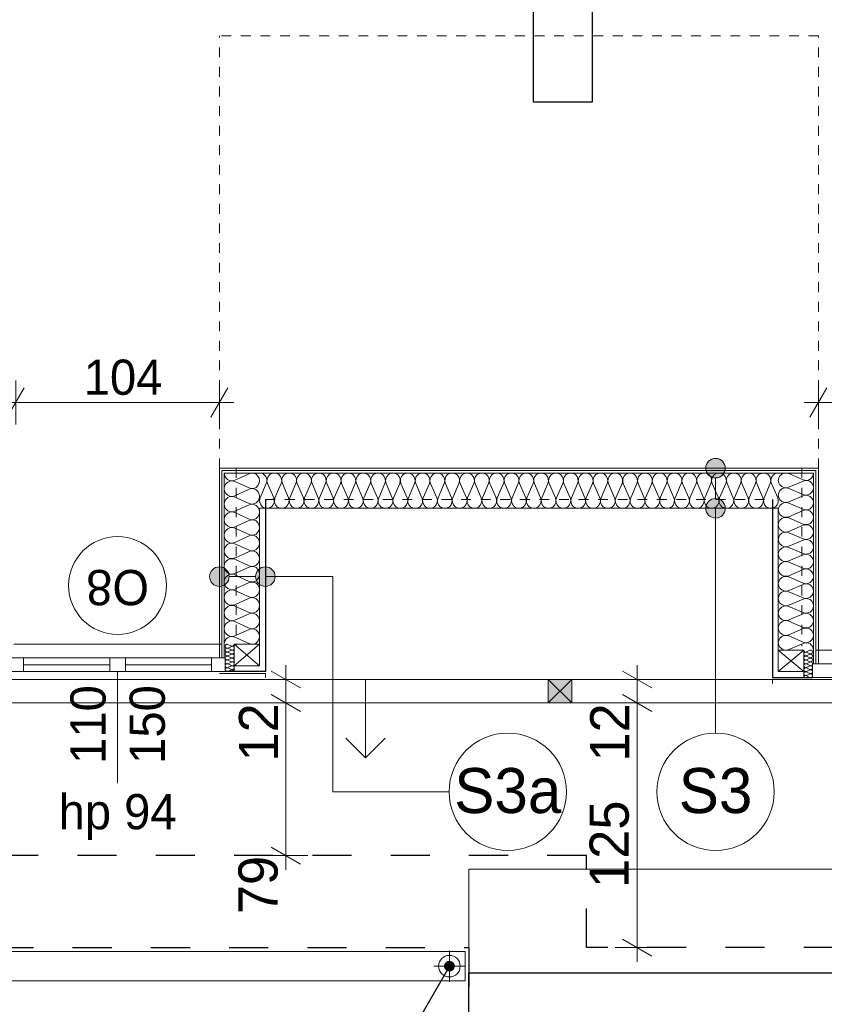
# Model space of a CAD drawing. Extents: x -145259 to -66341, y -2316 to 227384.
# Tile 83 of 143: x -117444 to -113334, y 167294 to 172325. Entities that reach past the tile are written whole.
import ezdxf

# ---------------------------------------------------------------- set-up
doc = ezdxf.new("R2010")
doc.units = 0
doc.header["$MEASUREMENT"] = 0
doc.linetypes.add('Hidden Line', pattern=[100, 50, -50])
doc.linetypes.add('Przerywana', pattern=[400, 200, -200])
for name, color, linetype in [('Arch ocieplenie', 7, 'Continuous'), ('Arch opisy', 7, 'Continuous'), ('Arch wymiary', 7, 'Continuous'), ('Arch ściany działowe', 7, 'Continuous'), ('INWENT ODWODNIENIE', 7, 'Continuous')]:
    doc.layers.add(name, color=color, linetype=linetype)
for name, color, linetype, lineweight, true_color in [('Arch ocieplenie_Nr_Pióra__24', 7, 'Continuous', 13, 0x029e21), ('Arch okna_Nr_Pióra__82', 7, 'Continuous', 20, 0xaaaaaa), ('INWENT.ŚCIANY_Nr_Pióra__2', 7, 'Continuous', 13, 0x7f7f7f), ('Inwentaryzacja Konst._Nr_Pióra__3', 7, 'Continuous', 20, 0xff6600)]:
    doc.layers.add(name, color=color, linetype=linetype, lineweight=lineweight, true_color=true_color)
for name, color, linetype, lineweight in [('Arch opisy okien_Nr_Pióra__21', 7, 'Continuous', 13), ('Arch opisy_Nr_Pióra__1', 7, 'Continuous', 25), ('Arch opisy_Nr_Pióra__21', 7, 'Continuous', 13), ('Arch wymiary_Nr_Pióra__21', 7, 'Continuous', 13), ('Arch wymiary_Nr_Pióra__5', 7, 'Continuous', 13), ('Arch ściany działowe_Nr_Pióra__5', 7, 'Continuous', 13), ('INWENT DACH_Nr_Pióra__21', 7, 'Continuous', 13), ('INWENT ODWODNIENIE_Nr_Pióra__21', 7, 'Continuous', 13), ('INWENT ODWODNIENIE_Nr_Pióra__5', 7, 'Continuous', 13), ('INWENT OPISY_Nr_Pióra__21', 7, 'Continuous', 13), ('INWENT. OKNA_Nr_Pióra__1', 7, 'Continuous', 25), ('INWENT. OKNA_Nr_Pióra__21', 7, 'Continuous', 13), ('INWENT.ŚCIANY_Nr_Pióra__1', 7, 'Continuous', 25), ('INWENT.ŚCIANY_Nr_Pióra__20', 1, 'Continuous', 20)]:
    doc.layers.add(name, color=color, linetype=linetype, lineweight=lineweight)
doc.styles.add('GENERATED_STYLE_1', font='txt')
doc.styles.add('GENERATED_STYLE_2', font='txt')
doc.styles.add('GENERATED_STYLE_6', font='txt')
doc.styles.add('GENERATED_STYLE_7', font='txt')
doc.styles.add('GENERATED_STYLE_8', font='txt')
doc.dimstyles.new('GENERATED_STYLE__2', dxfattribs={"dimtxt": 179.999995, "dimasz": 114, "dimexe": 0.18, "dimexo": 0, "dimgap": 0.09, "dimtad": 1, "dimtih": 1, "dimtoh": 1, "dimdec": 0, "dimlfac": 0.1, "dimzin": 0, "dimdsep": 46, "dimtxsty": 'GENERATED_STYLE_1', "dimblk": 'ARROWHEAD_2', "dimblk1": 'ARROWHEAD_2', "dimblk2": 'ARROWHEAD_2', "dimcen": 0.09, "dimclrd": 7, "dimclre": 7, "dimclrt": 7, "dimazin": 0, "dimtfac": 1, "dimtdec": 4, "dimtmove": 0, "dimatfit": 3, "dimfxl": 0, "dimtolj": 1, "dimtzin": 0, "dimarcsym": 0})
doc.dimstyles.new('GENERATED_STYLE__5', dxfattribs={"dimtxt": 200, "dimasz": 114, "dimexe": 0.18, "dimexo": 0, "dimgap": 0.09, "dimtad": 1, "dimdec": 0, "dimlfac": 0.1, "dimzin": 0, "dimdsep": 46, "dimtxsty": 'GENERATED_STYLE_2', "dimblk": 'ARROWHEAD_2', "dimblk1": 'ARROWHEAD_2', "dimblk2": 'ARROWHEAD_2', "dimcen": 0.09, "dimclrd": 7, "dimclre": 7, "dimclrt": 7, "dimazin": 0, "dimtfac": 1, "dimtdec": 4, "dimtmove": 0, "dimatfit": 3, "dimfxl": 0, "dimtolj": 1, "dimtzin": 0, "dimarcsym": 0})
doc.dimstyles.new('GENERATED_STYLE__9', dxfattribs={"dimtxt": 0.18, "dimasz": 109.44, "dimexe": 0.18, "dimexo": 0.0625, "dimgap": 0.09, "dimtad": 0, "dimtih": 1, "dimtoh": 1, "dimdec": 4, "dimzin": 0, "dimdsep": 46, "dimcen": 0.09, "dimadec": 0, "dimazin": 0, "dimtfac": 1, "dimtdec": 4, "dimtmove": 0, "dimatfit": 3, "dimldrblk": 'ARROWHEAD_11', "dimfxl": 0, "dimtolj": 1, "dimtzin": 0, "dimarcsym": 0})

# ---------------------------------------------------------------- blocks, each defined once
blk = doc.blocks.new('Ściana_678', base_point=(-116423.7, 170033.6))
at = {"layer": 'Arch ściany działowe_Nr_Pióra__5', "linetype": 'Continuous'}
for p, q in [((-116423.7, 170033.6), (-116423.7, 169063.6)), ((-116411.2, 169063.6), (-116411.2, 170021.1)), ((-116423.7, 169063.6), (-116411.2, 169063.6))]:
    blk.add_line(p, q, dxfattribs=at)
blk = doc.blocks.new('Ściana_679', base_point=(-116411.2, 170021.1))
at = {"layer": 'Arch ściany działowe_Nr_Pióra__5', "linetype": 'Continuous'}
for p, q in [((-116411.2, 170021.1), (-116411.2, 169063.6)), ((-116398.7, 169063.6), (-116398.7, 170008.6)), ((-116411.2, 169063.6), (-116398.7, 169063.6))]:
    blk.add_line(p, q, dxfattribs=at)
blk = doc.blocks.new('Ściana_680', base_point=(-113363.7, 170033.6))
at = {"layer": 'Arch ściany działowe_Nr_Pióra__5', "linetype": 'Continuous'}
for p, q in [((-113363.7, 169033.6), (-113363.7, 170033.6)), ((-113376.2, 170021.1), (-113376.2, 169033.6)), ((-113376.2, 169033.6), (-113363.7, 169033.6))]:
    blk.add_line(p, q, dxfattribs=at)
blk = doc.blocks.new('Ściana_681', base_point=(-113376.2, 170021.1))
at = {"layer": 'Arch ściany działowe_Nr_Pióra__5', "linetype": 'Continuous'}
for p, q in [((-113388.7, 170008.6), (-113388.7, 169033.6)), ((-113376.2, 169033.6), (-113376.2, 170021.1)), ((-113388.7, 169033.6), (-113376.2, 169033.6))]:
    blk.add_line(p, q, dxfattribs=at)
blk = doc.blocks.new('Ściana_756', base_point=(-113363.7, 170033.6))
at = {"layer": 'Arch ściany działowe_Nr_Pióra__5', "linetype": 'Continuous'}
for p, q in [((-113363.7, 170033.6), (-116423.7, 170033.6)), ((-116411.2, 170021.1), (-113376.2, 170021.1))]:
    blk.add_line(p, q, dxfattribs=at)
blk = doc.blocks.new('Ściana_757', base_point=(-113376.2, 170021.1))
at = {"layer": 'Arch ściany działowe_Nr_Pióra__5', "linetype": 'Continuous'}
for p, q in [((-113376.2, 170021.1), (-116411.2, 170021.1)), ((-116398.7, 170008.6), (-113388.7, 170008.6))]:
    blk.add_line(p, q, dxfattribs=at)
blk = doc.blocks.new('Izolacja cieplna 14_112', base_point=(-116398.7, 169133.6))
at = {"layer": 'Arch ocieplenie_Nr_Pióra__24', "linetype": 'Continuous'}
for p, q in [((-116345.1, 169972.2), (-116272.4, 170005.3)), ((-116272.4, 169932.4), (-116345.1, 169965.5)), ((-116345.1, 169892.6), (-116272.4, 169925.7)), ((-116272.4, 169852.9), (-116345.1, 169885.9)), ((-116345.1, 169813.1), (-116272.4, 169846.2)), ((-116272.4, 169773.3), (-116345.1, 169806.4)), ((-116345.1, 169733.5), (-116272.4, 169766.6)), ((-116272.4, 169693.8), (-116345.1, 169726.9)), ((-116345.1, 169654), (-116272.4, 169687.1)), ((-116272.4, 169614.2), (-116345.1, 169647.3)), ((-116345.1, 169574.4), (-116272.4, 169607.5)), ((-116272.4, 169534.7), (-116345.1, 169567.8)), ((-116345.1, 169494.9), (-116272.4, 169528)), ((-116272.4, 169455.1), (-116345.1, 169488.2)), ((-116345.1, 169415.4), (-116272.4, 169448.4)), ((-116272.4, 169375.6), (-116345.1, 169408.7)), ((-116345.1, 169335.8), (-116272.4, 169368.9)), ((-116272.4, 169296), (-116345.1, 169329.1)), ((-116345.1, 169256.3), (-116272.4, 169289.4)), ((-116272.4, 169216.5), (-116345.1, 169249.6)), ((-116345.1, 169176.7), (-116272.4, 169209.8)), ((-116272.4, 169136.9), (-116345.1, 169170))]:
    blk.add_line(p, q, dxfattribs=at)
for centre, start_param, end_param in [((-116360.5, 169929.1), 5.870392, 9.837571), ((-116360.5, 170008.6), 1.570796, 3.554385), ((-116257, 169968.8), 2.728799, 6.695979), ((-116257, 169889.3), 2.728799, 6.695979), ((-116360.5, 169849.5), 5.870392, 9.837571), ((-116257, 169809.7), 2.728799, 6.695979), ((-116360.5, 169770), 5.870392, 9.837571), ((-116257, 169730.2), 2.728799, 6.695979), ((-116360.5, 169690.4), 5.870392, 9.837571), ((-116257, 169650.6), 2.728799, 6.695979), ((-116360.5, 169610.9), 5.870392, 9.837571), ((-116360.5, 169531.3), 5.870392, 9.837571), ((-116257, 169571.1), 2.728799, 6.695979), ((-116257, 169491.6), 2.728799, 6.695979), ((-116360.5, 169451.8), 5.870392, 9.837571), ((-116257, 169412), 2.728799, 6.695979), ((-116360.5, 169372.2), 5.870392, 9.837571), ((-116257, 169332.5), 2.728799, 6.695979), ((-116360.5, 169292.7), 5.870392, 9.837571), ((-116257, 169252.9), 2.728799, 6.695979), ((-116360.5, 169213.1), 5.870392, 9.837571), ((-116360.5, 169133.6), 5.870392, 7.853982), ((-116257, 169173.4), 2.728799, 6.695979)]:
    blk.add_ellipse(centre, major_axis=(0, 39.8), ratio=0.96252, start_param=start_param, end_param=end_param, dxfattribs=at)
blk = doc.blocks.new('Izolacja cieplna 14_113', base_point=(-116348.7, 168993.6))
at = {"layer": 'Arch ocieplenie_Nr_Pióra__24', "linetype": 'Continuous'}
for p, q in [((-116362.1, 169124.4), (-116380.3, 169132.8)), ((-116380.3, 169114.4), (-116362.1, 169122.8)), ((-116362.1, 169104.4), (-116380.3, 169112.8)), ((-116380.3, 169094.4), (-116362.1, 169102.8)), ((-116362.1, 169084.4), (-116380.3, 169092.8)), ((-116380.3, 169074.4), (-116362.1, 169082.8)), ((-116362.1, 169064.4), (-116380.3, 169072.8)), ((-116380.3, 169054.4), (-116362.1, 169062.8)), ((-116362.1, 169044.4), (-116380.3, 169052.8)), ((-116380.3, 169034.4), (-116362.1, 169042.8)), ((-116362.1, 169024.4), (-116380.3, 169032.8)), ((-116380.3, 169014.4), (-116362.1, 169022.8)), ((-116362.1, 169004.4), (-116380.3, 169012.8)), ((-116380.3, 168994.4), (-116362.1, 169002.8))]:
    blk.add_line(p, q, dxfattribs=at)
for centre, start_param, end_param in [((-116384.2, 169123.6), 5.870392, 9.837571), ((-116358.3, 169133.6), 2.7288, 4.712389), ((-116358.3, 169113.6), 2.7288, 6.695979), ((-116384.2, 169103.6), 5.870392, 9.837571), ((-116384.2, 169083.6), 5.870392, 9.837571), ((-116384.2, 169063.6), 5.870392, 9.837571), ((-116358.3, 169093.6), 2.7288, 6.695979), ((-116358.3, 169073.6), 2.7288, 6.695979), ((-116384.2, 169043.6), 5.870392, 9.837571), ((-116384.2, 169023.6), 5.870392, 9.837571), ((-116358.3, 169053.6), 2.7288, 6.695979), ((-116358.3, 169033.6), 2.7288, 6.695979), ((-116358.3, 169013.6), 2.7288, 6.695979), ((-116384.2, 169003.6), 5.870392, 9.837571), ((-116358.3, 168993.6), 4.712389, 6.695979)]:
    blk.add_ellipse(centre, major_axis=(0, 10), ratio=0.957061, start_param=start_param, end_param=end_param, dxfattribs=at)
blk = doc.blocks.new('Izolacja cieplna 14_115', base_point=(-113388.7, 169103.6))
at = {"layer": 'Arch ocieplenie_Nr_Pióra__24', "linetype": 'Continuous'}
for p, q in [((-113442.4, 169974.1), (-113515.1, 170005.4)), ((-113515.1, 169936.4), (-113442.4, 169967.7)), ((-113442.4, 169898.6), (-113515.1, 169930)), ((-113515.1, 169860.9), (-113442.4, 169892.3)), ((-113442.4, 169823.2), (-113515.1, 169854.6)), ((-113515.1, 169785.5), (-113442.4, 169816.9)), ((-113442.4, 169747.8), (-113515.1, 169779.2)), ((-113515.1, 169710.1), (-113442.4, 169741.5)), ((-113442.4, 169672.4), (-113515.1, 169703.8)), ((-113515.1, 169634.7), (-113442.4, 169666.1)), ((-113442.4, 169597), (-113515.1, 169628.4)), ((-113515.1, 169559.3), (-113442.4, 169590.6)), ((-113442.4, 169521.6), (-113515.1, 169552.9)), ((-113515.1, 169483.9), (-113442.4, 169515.2)), ((-113442.4, 169446.1), (-113515.1, 169477.5)), ((-113515.1, 169408.4), (-113442.4, 169439.8)), ((-113442.4, 169370.7), (-113515.1, 169402.1)), ((-113515.1, 169333), (-113442.4, 169364.4)), ((-113442.4, 169295.3), (-113515.1, 169326.7)), ((-113515.1, 169257.6), (-113442.4, 169289)), ((-113442.4, 169219.9), (-113515.1, 169251.3)), ((-113515.1, 169182.2), (-113442.4, 169213.6)), ((-113442.4, 169144.5), (-113515.1, 169175.9)), ((-113515.1, 169106.8), (-113442.4, 169138.1))]:
    blk.add_line(p, q, dxfattribs=at)
for centre, start_param, end_param in [((-113530.5, 169970.9), 4.299595, 8.266775), ((-113427, 170008.6), 1.158004, 3.141593), ((-113427, 169933.2), 1.158004, 5.125183), ((-113530.5, 169895.5), 4.299595, 8.266775), ((-113427, 169857.8), 1.158004, 5.125183), ((-113530.5, 169820.1), 4.299595, 8.266775), ((-113427, 169782.4), 1.158004, 5.125183), ((-113530.5, 169744.6), 4.299595, 8.266775), ((-113427, 169706.9), 1.158004, 5.125183), ((-113530.5, 169669.2), 4.299595, 8.266775), ((-113427, 169631.5), 1.158004, 5.125183), ((-113530.5, 169593.8), 4.299595, 8.266775), ((-113427, 169556.1), 1.158004, 5.125183), ((-113530.5, 169518.4), 4.299595, 8.266775), ((-113427, 169480.7), 1.158004, 5.125183), ((-113530.5, 169443), 4.299595, 8.266775), ((-113427, 169405.3), 1.158004, 5.125183), ((-113530.5, 169367.6), 4.299595, 8.266775), ((-113427, 169329.9), 1.158004, 5.125183), ((-113530.5, 169292.1), 4.299595, 8.266775), ((-113427, 169254.4), 1.158004, 5.125183), ((-113530.5, 169216.7), 4.299595, 8.266775), ((-113427, 169179), 1.158004, 5.125183), ((-113530.5, 169141.3), 4.299595, 8.266775), ((-113427, 169103.6), 3.141593, 5.125182)]:
    blk.add_ellipse(centre, major_axis=(-38.3, 0), ratio=0.985013, start_param=start_param, end_param=end_param, dxfattribs=at)
blk = doc.blocks.new('Izolacja cieplna 14_118', base_point=(-113438.7, 168963.6))
at = {"layer": 'Arch ocieplenie_Nr_Pióra__24', "linetype": 'Continuous'}
for p, q in [((-113425.3, 169094.4), (-113407.1, 169102.8)), ((-113407.1, 169084.4), (-113425.3, 169092.8)), ((-113425.3, 169074.4), (-113407.1, 169082.8)), ((-113407.1, 169064.4), (-113425.3, 169072.8)), ((-113425.3, 169054.4), (-113407.1, 169062.8)), ((-113407.1, 169044.4), (-113425.3, 169052.8)), ((-113425.3, 169034.4), (-113407.1, 169042.8)), ((-113407.1, 169024.4), (-113425.3, 169032.8)), ((-113425.3, 169014.4), (-113407.1, 169022.8)), ((-113407.1, 169004.4), (-113425.3, 169012.8)), ((-113425.3, 168994.4), (-113407.1, 169002.8)), ((-113407.1, 168984.4), (-113425.3, 168992.8)), ((-113425.3, 168974.4), (-113407.1, 168982.8)), ((-113407.1, 168964.4), (-113425.3, 168972.8))]:
    blk.add_line(p, q, dxfattribs=at)
for centre, start_param, end_param in [((-113429.2, 169083.6), 5.870392, 9.837571), ((-113429.2, 169063.6), 5.870392, 9.837571), ((-113429.2, 169103.6), 1.570796, 3.554385), ((-113403.3, 169093.6), 2.728799, 6.695979), ((-113403.3, 169073.6), 2.728799, 6.695979), ((-113429.2, 169043.6), 5.870392, 9.837571), ((-113429.2, 169023.6), 5.870392, 9.837571), ((-113403.3, 169053.6), 2.728799, 6.695979), ((-113403.3, 169033.6), 2.728799, 6.695979), ((-113403.3, 169013.6), 2.728799, 6.695979), ((-113429.2, 169003.6), 5.870392, 9.837571), ((-113429.2, 168983.6), 5.870392, 9.837571), ((-113429.2, 168963.6), 5.870392, 7.853982), ((-113403.3, 168993.6), 2.728799, 6.695979), ((-113403.3, 168973.6), 2.728799, 6.695979)]:
    blk.add_ellipse(centre, major_axis=(0, 10), ratio=0.957061, start_param=start_param, end_param=end_param, dxfattribs=at)
blk = doc.blocks.new('Izolacja cieplna 14_169', base_point=(-116218.7, 170008.6))
at = {"layer": 'Arch ocieplenie_Nr_Pióra__24', "linetype": 'Continuous'}
for p, q in [((-116215.6, 169882.2), (-116184.1, 169955)), ((-116177.7, 169955), (-116146.2, 169882.2)), ((-116139.8, 169882.2), (-116108.3, 169955)), ((-116102, 169955), (-116070.5, 169882.2)), ((-116064.1, 169882.2), (-116032.6, 169955)), ((-116026.3, 169955), (-115994.8, 169882.2)), ((-115988.4, 169882.2), (-115956.9, 169955)), ((-115950.6, 169955), (-115919.1, 169882.2)), ((-115912.7, 169882.2), (-115881.2, 169955)), ((-115874.8, 169955), (-115843.3, 169882.2)), ((-115837, 169882.2), (-115805.5, 169955)), ((-115799.1, 169955), (-115767.6, 169882.2)), ((-115761.3, 169882.2), (-115729.8, 169955)), ((-115723.4, 169955), (-115691.9, 169882.2)), ((-115685.6, 169882.2), (-115654.1, 169955)), ((-115647.7, 169955), (-115616.2, 169882.2)), ((-115609.8, 169882.2), (-115578.3, 169955)), ((-115572, 169955), (-115540.5, 169882.2)), ((-115534.1, 169882.2), (-115502.6, 169955)), ((-115496.3, 169955), (-115464.8, 169882.2)), ((-115458.4, 169882.2), (-115426.9, 169955)), ((-115420.6, 169955), (-115389.1, 169882.2)), ((-115382.7, 169882.2), (-115351.2, 169955)), ((-115344.8, 169955), (-115313.3, 169882.2)), ((-115307, 169882.2), (-115275.5, 169955)), ((-115269.1, 169955), (-115237.6, 169882.2)), ((-115231.3, 169882.2), (-115199.8, 169955)), ((-115193.4, 169955), (-115161.9, 169882.2)), ((-115155.6, 169882.2), (-115124.1, 169955)), ((-115117.7, 169955), (-115086.2, 169882.2)), ((-115079.8, 169882.2), (-115048.3, 169955)), ((-115042, 169955), (-115010.5, 169882.2)), ((-115004.1, 169882.2), (-114972.6, 169955)), ((-114966.3, 169955), (-114934.8, 169882.2)), ((-114928.4, 169882.2), (-114896.9, 169955)), ((-114890.6, 169955), (-114859.1, 169882.2)), ((-114852.7, 169882.2), (-114821.2, 169955)), ((-114814.8, 169955), (-114783.3, 169882.2)), ((-114777, 169882.2), (-114745.5, 169955)), ((-114739.1, 169955), (-114707.6, 169882.2)), ((-114701.3, 169882.2), (-114669.8, 169955)), ((-114663.4, 169955), (-114631.9, 169882.2)), ((-114625.6, 169882.2), (-114594.1, 169955)), ((-114587.7, 169955), (-114556.2, 169882.2)), ((-114549.8, 169882.2), (-114518.3, 169955)), ((-114512, 169955), (-114480.5, 169882.2)), ((-114474.1, 169882.2), (-114442.6, 169955)), ((-114436.3, 169955), (-114404.8, 169882.2)), ((-114398.4, 169882.2), (-114366.9, 169955)), ((-114360.6, 169955), (-114329.1, 169882.2)), ((-114322.7, 169882.2), (-114291.2, 169955)), ((-114284.8, 169955), (-114253.3, 169882.2)), ((-114247, 169882.2), (-114215.5, 169955)), ((-114209.1, 169955), (-114177.6, 169882.2)), ((-114171.3, 169882.2), (-114139.8, 169955)), ((-114133.4, 169955), (-114101.9, 169882.2)), ((-114095.6, 169882.2), (-114064.1, 169955)), ((-114057.7, 169955), (-114026.2, 169882.2)), ((-114019.8, 169882.2), (-113988.3, 169955)), ((-113982, 169955), (-113950.5, 169882.2)), ((-113944.1, 169882.2), (-113912.6, 169955)), ((-113906.3, 169955), (-113874.8, 169882.2)), ((-113868.4, 169882.2), (-113836.9, 169955)), ((-113830.6, 169955), (-113799.1, 169882.2)), ((-113792.7, 169882.2), (-113761.2, 169955)), ((-113754.8, 169955), (-113723.3, 169882.2)), ((-113717, 169882.2), (-113685.5, 169955)), ((-113679.1, 169955), (-113647.6, 169882.2)), ((-113641.3, 169882.2), (-113609.8, 169955)), ((-113603.4, 169955), (-113571.9, 169882.2))]:
    blk.add_line(p, q, dxfattribs=at)
for centre, start_param, end_param in [((-116218.7, 169970.3), 4.299596, 6.283185), ((-116143, 169970.3), 4.299595, 8.266774), ((-116067.3, 169970.3), 4.299595, 8.266774), ((-115991.6, 169970.3), 4.299595, 8.266774), ((-115915.9, 169970.3), 4.299595, 8.266774), ((-115840.2, 169970.3), 4.299595, 8.266774), ((-115764.5, 169970.3), 4.299595, 8.266774), ((-115688.7, 169970.3), 4.299595, 8.266774), ((-115613, 169970.3), 4.299595, 8.266774), ((-115537.3, 169970.3), 4.299595, 8.266774), ((-115461.6, 169970.3), 4.299595, 8.266774), ((-115385.9, 169970.3), 4.299595, 8.266774), ((-115310.2, 169970.3), 4.299595, 8.266774), ((-115234.5, 169970.3), 4.299595, 8.266774), ((-115158.7, 169970.3), 4.299595, 8.266774), ((-115083, 169970.3), 4.299595, 8.266774), ((-115007.3, 169970.3), 4.299595, 8.266774), ((-114931.6, 169970.3), 4.299595, 8.266774), ((-114855.9, 169970.3), 4.299595, 8.266774), ((-114780.2, 169970.3), 4.299595, 8.266774), ((-114704.5, 169970.3), 4.299595, 8.266774), ((-114628.7, 169970.3), 4.299595, 8.266774), ((-114553, 169970.3), 4.299595, 8.266774), ((-114477.3, 169970.3), 4.299595, 8.266774), ((-114401.6, 169970.3), 4.299595, 8.266774), ((-114325.9, 169970.3), 4.299595, 8.266774), ((-114250.2, 169970.3), 4.299595, 8.266774), ((-114174.5, 169970.3), 4.299595, 8.266774), ((-114098.7, 169970.3), 4.299595, 8.266774), ((-114023, 169970.3), 4.299595, 8.266774), ((-113947.3, 169970.3), 4.299595, 8.266774), ((-113871.6, 169970.3), 4.299595, 8.266774), ((-113795.9, 169970.3), 4.299595, 8.266774), ((-113720.2, 169970.3), 4.299595, 8.266774), ((-113644.5, 169970.3), 4.299595, 8.266774), ((-113568.7, 169970.3), 0, 1.983589), ((-116180.9, 169866.9), 1.158003, 5.125183), ((-116105.2, 169866.9), 1.158003, 5.125183), ((-116029.5, 169866.9), 1.158003, 5.125183), ((-115953.7, 169866.9), 1.158003, 5.125183), ((-115878, 169866.9), 1.158003, 5.125183), ((-115802.3, 169866.9), 1.158003, 5.125183), ((-115726.6, 169866.9), 1.158003, 5.125183), ((-115650.9, 169866.9), 1.158003, 5.125183), ((-115575.2, 169866.9), 1.158003, 5.125183), ((-115499.5, 169866.9), 1.158003, 5.125183), ((-115423.7, 169866.9), 1.158003, 5.125183), ((-115348, 169866.9), 1.158003, 5.125183), ((-115272.3, 169866.9), 1.158003, 5.125183), ((-115196.6, 169866.9), 1.158003, 5.125183), ((-115120.9, 169866.9), 1.158003, 5.125183), ((-115045.2, 169866.9), 1.158003, 5.125183), ((-114969.5, 169866.9), 1.158003, 5.125183), ((-114893.7, 169866.9), 1.158003, 5.125183), ((-114818, 169866.9), 1.158003, 5.125183), ((-114742.3, 169866.9), 1.158003, 5.125183), ((-114666.6, 169866.9), 1.158003, 5.125183), ((-114590.9, 169866.9), 1.158003, 5.125183), ((-114515.2, 169866.9), 1.158003, 5.125183), ((-114439.5, 169866.9), 1.158003, 5.125183), ((-114363.7, 169866.9), 1.158003, 5.125183), ((-114288, 169866.9), 1.158003, 5.125183), ((-114212.3, 169866.9), 1.158003, 5.125183), ((-114136.6, 169866.9), 1.158003, 5.125183), ((-114060.9, 169866.9), 1.158003, 5.125183), ((-113985.2, 169866.9), 1.158003, 5.125183), ((-113909.5, 169866.9), 1.158003, 5.125183), ((-113833.7, 169866.9), 1.158003, 5.125183), ((-113758, 169866.9), 1.158003, 5.125183), ((-113682.3, 169866.9), 1.158003, 5.125183), ((-113606.6, 169866.9), 1.158003, 5.125183)]:
    blk.add_ellipse(centre, major_axis=(0, 38.3), ratio=0.9889, start_param=start_param, end_param=end_param, dxfattribs=at)
blk = doc.blocks.new('Linia_106', base_point=(-115677.7, 168949.5))
at = {"layer": 'INWENT ODWODNIENIE_Nr_Pióra__21', "linetype": 'Continuous'}
for q in [(-115777.7, 168653.7), (-115577.7, 168653.7)]:
    blk.add_line((-115677.7, 168553.7), q, dxfattribs=at)
at = {"layer": 'INWENT ODWODNIENIE_Nr_Pióra__5', "linetype": 'Continuous'}
blk.add_line((-115677.7, 168949.5), (-115677.7, 168553.7), dxfattribs=at)
blk = doc.blocks.new('Linia_133', base_point=(-113889.3, 170033.6))
at = {"layer": 'Arch opisy_Nr_Pióra__21', "linetype": 'Continuous'}
for points in [[(-113839.3, 170033.6), (-113843.1, 170052.7), (-113854, 170069), (-113870.2, 170079.8), (-113889.3, 170083.6), (-113908.5, 170079.8), (-113924.7, 170069), (-113935.5, 170052.7), (-113939.3, 170033.6), (-113935.5, 170014.5), (-113924.7, 169998.2), (-113908.5, 169987.4), (-113889.3, 169983.6), (-113870.2, 169987.4), (-113854, 169998.2), (-113843.1, 170014.5)], [(-113839.3, 169828.6), (-113843.1, 169847.7), (-113854, 169864), (-113870.2, 169874.8), (-113889.3, 169878.6), (-113908.5, 169874.8), (-113924.7, 169864), (-113935.5, 169847.7), (-113939.3, 169828.6), (-113935.5, 169809.5), (-113924.7, 169793.2), (-113908.5, 169782.4), (-113889.3, 169778.6), (-113870.2, 169782.4), (-113854, 169793.2), (-113843.1, 169809.5)]]:
    blk.add_hatch(color=256, dxfattribs=at).paths.add_polyline_path(points, flags=0)
blk.add_line((-113889.3, 169983.6), (-113889.3, 169878.6), dxfattribs=at)
for centre in [(-113889.3, 170033.6), (-113889.3, 169828.6)]:
    blk.add_circle(centre, 50, dxfattribs=at)
blk = doc.blocks.new('Linia_134', base_point=(-113889.3, 169828.6))
at = {"layer": 'Arch opisy_Nr_Pióra__21', "linetype": 'Continuous'}
blk.add_line((-113889.3, 169828.6), (-113889.3, 168679.6), dxfattribs=at)
blk.add_circle((-113889.3, 168379.6), 300, dxfattribs=at)
blk = doc.blocks.new('Linia_153', base_point=(-116423.7, 169479.2))
at = {"layer": 'Arch opisy_Nr_Pióra__21', "linetype": 'Continuous'}
for points in [[(-116373.7, 169479.2), (-116377.5, 169498.3), (-116388.4, 169514.5), (-116404.6, 169525.4), (-116423.7, 169529.2), (-116442.9, 169525.4), (-116459.1, 169514.5), (-116469.9, 169498.3), (-116473.7, 169479.2), (-116469.9, 169460), (-116459.1, 169443.8), (-116442.9, 169433), (-116423.7, 169429.2), (-116404.6, 169433), (-116388.4, 169443.8), (-116377.5, 169460)], [(-116138.7, 169479.2), (-116142.5, 169498.3), (-116153.4, 169514.5), (-116169.6, 169525.4), (-116188.7, 169529.2), (-116207.9, 169525.4), (-116224.1, 169514.5), (-116234.9, 169498.3), (-116238.7, 169479.2), (-116234.9, 169460), (-116224.1, 169443.8), (-116207.9, 169433), (-116188.7, 169429.2), (-116169.6, 169433), (-116153.4, 169443.8), (-116142.5, 169460)]]:
    blk.add_hatch(color=256, dxfattribs=at).paths.add_polyline_path(points, flags=0)
blk.add_line((-116373.7, 169479.2), (-116238.7, 169479.2), dxfattribs=at)
for centre in [(-116423.7, 169479.2), (-116188.7, 169479.2)]:
    blk.add_circle(centre, 50, dxfattribs=at)
blk = doc.blocks.new('Linia_154', base_point=(-115843.4, 168379.6))
at = {"layer": 'Arch opisy_Nr_Pióra__21', "linetype": 'Continuous'}
blk.add_line((-115843.4, 168379.6), (-115250.5, 168379.6), dxfattribs=at)
blk.add_circle((-114950.5, 168379.6), 300, dxfattribs=at)
blk = doc.blocks.new('*D1611')
at = {"layer": 'Arch wymiary_Nr_Pióra__5', "linetype": 'Continuous'}
for p, q in [((-113363.7, 170257.2), (-113363.7, 170482.2)), ((-112323.7, 170257.2), (-112323.7, 170482.2)), ((-113320.4, 170444.7), (-113407, 170294.7)), ((-112367, 170294.7), (-112280.4, 170444.7)), ((-113437.1, 170369.7), (-113363.7, 170369.7)), ((-113363.7, 170369.7), (-112323.7, 170369.7)), ((-112323.7, 170369.7), (-112250.4, 170369.7))]:
    blk.add_line(p, q, dxfattribs=at)
at = {"layer": 'Arch wymiary_Nr_Pióra__21', "insert": (-113016.5, 170405.7), "char_height": 180, "attachment_point": 7, "style": 'GENERATED_STYLE_1'}
blk.add_mtext('{104}', dxfattribs=at)
blk = doc.blocks.new('ARROWHEAD_2')
at = {"color": 0, "linetype": 'Continuous', "lineweight": 0}
for p, q in [((-0.378, -0.655), (0.378, 0.655)), ((0, 0), (-1, 0))]:
    blk.add_line(p, q, dxfattribs=at)
blk = doc.blocks.new('*D1612')
at = {"layer": 'Arch wymiary_Nr_Pióra__5', "linetype": 'Continuous'}
for p, q in [((-117463.7, 170257.2), (-117463.7, 170482.2)), ((-116423.7, 170257.2), (-116423.7, 170482.2)), ((-117420.4, 170444.7), (-117507, 170294.7)), ((-116467, 170294.7), (-116380.4, 170444.7)), ((-117537.1, 170369.7), (-117463.7, 170369.7)), ((-117463.7, 170369.7), (-116423.7, 170369.7)), ((-116423.7, 170369.7), (-116350.4, 170369.7))]:
    blk.add_line(p, q, dxfattribs=at)
at = {"layer": 'Arch wymiary_Nr_Pióra__21', "insert": (-117116.5, 170405.7), "char_height": 180, "attachment_point": 7, "style": 'GENERATED_STYLE_1'}
blk.add_mtext('{104}', dxfattribs=at)
blk = doc.blocks.new('*D1669')
at = {"layer": 'Arch wymiary_Nr_Pióra__5', "linetype": 'Continuous'}
for p, q in [((-114364.9, 168876.9), (-114214.9, 168790.3)), ((-114177.4, 168833.6), (-114402.4, 168833.6)), ((-114289.9, 167583.6), (-114289.9, 168833.6)), ((-114364.9, 167626.9), (-114214.9, 167540.3)), ((-114177.4, 167583.6), (-114402.4, 167583.6)), ((-114289.9, 167510.3), (-114289.9, 167583.6))]:
    blk.add_line(p, q, dxfattribs=at)
at = {"layer": 'Arch wymiary_Nr_Pióra__5', "char_height": 200, "attachment_point": 7, "rotation": 90, "style": 'GENERATED_STYLE_2'}
for s, insert in [('{12}', (-114329.9, 168534.3)), ('{125}', (-114329.9, 167888.6))]:
    blk.add_mtext(s, dxfattribs=dict(at, insert=insert))
blk = doc.blocks.new('*D1670')
at = {"layer": 'Arch wymiary_Nr_Pióra__5', "linetype": 'Continuous'}
for p, q in [((-114289.9, 168953.6), (-114289.9, 169027)), ((-114214.9, 168910.3), (-114364.9, 168996.9)), ((-114177.4, 168953.6), (-114402.4, 168953.6)), ((-114289.9, 168833.6), (-114289.9, 168953.6)), ((-114364.9, 168876.9), (-114214.9, 168790.3)), ((-114177.4, 168833.6), (-114402.4, 168833.6))]:
    blk.add_line(p, q, dxfattribs=at)
at = {"layer": 'Arch wymiary_Nr_Pióra__5', "char_height": 200, "attachment_point": 7, "rotation": 90, "style": 'GENERATED_STYLE_2'}
for s, insert in [('{12}', (-114329.9, 168534.3)), ('{125}', (-114329.9, 167888.6))]:
    blk.add_mtext(s, dxfattribs=dict(at, insert=insert))
blk = doc.blocks.new('*D1671')
at = {"layer": 'Arch wymiary_Nr_Pióra__5', "linetype": 'Continuous'}
for p, q in [((-116158.7, 168876.9), (-116008.7, 168790.3)), ((-115971.2, 168833.6), (-116196.2, 168833.6)), ((-116083.7, 168053.6), (-116083.7, 168833.6)), ((-116158.7, 168096.9), (-116008.7, 168010.3)), ((-115971.2, 168053.6), (-116196.2, 168053.6)), ((-116083.7, 167980.3), (-116083.7, 168053.6))]:
    blk.add_line(p, q, dxfattribs=at)
at = {"layer": 'Arch wymiary_Nr_Pióra__5', "char_height": 200, "attachment_point": 7, "rotation": 90, "style": 'GENERATED_STYLE_2'}
for s, insert in [('{12}', (-116123.7, 168534.3)), ('{79}', (-116123.7, 167754.3))]:
    blk.add_mtext(s, dxfattribs=dict(at, insert=insert))
blk = doc.blocks.new('*D1672')
at = {"layer": 'Arch wymiary_Nr_Pióra__5', "linetype": 'Continuous'}
for p, q in [((-116083.7, 168953.6), (-116083.7, 169027)), ((-116008.7, 168910.3), (-116158.7, 168996.9)), ((-115971.2, 168953.6), (-116196.2, 168953.6)), ((-116083.7, 168833.6), (-116083.7, 168953.6)), ((-116158.7, 168876.9), (-116008.7, 168790.3)), ((-115971.2, 168833.6), (-116196.2, 168833.6))]:
    blk.add_line(p, q, dxfattribs=at)
at = {"layer": 'Arch wymiary_Nr_Pióra__5', "char_height": 200, "attachment_point": 7, "rotation": 90, "style": 'GENERATED_STYLE_2'}
for s, insert in [('{12}', (-116123.7, 168534.3)), ('{79}', (-116123.7, 167754.3))]:
    blk.add_mtext(s, dxfattribs=dict(at, insert=insert))
blk = doc.blocks.new('ARROWHEAD_11')
at = {"color": 0, "linetype": 'Continuous', "lineweight": 0}
blk.add_line((0, 0), (-1, 0), dxfattribs=at)
at = {"color": 0, "linetype": 'Continuous', "lineweight": 0, "const_width": 0.25, "flags": 128}
blk.add_lwpolyline([(-0.125, 0, 1), (0.125, 0, 1)], format="xyb", close=True, dxfattribs=at)

msp = doc.modelspace()

# ---------------------------------------------------------------- hatches: boundary and pattern name
at = {"layer": 'Arch okna_Nr_Pióra__82', "linetype": 'Continuous'}
msp.add_hatch(color=256, dxfattribs=at).paths.add_polyline_path([(-114743.7, 168953.6), (-114623.7, 168953.6), (-114623.7, 168833.6), (-114743.7, 168833.6)], flags=0)

# ---------------------------------------------------------------- linework, layer by layer
at = {"layer": 'Arch ocieplenie_Nr_Pióra__24', "linetype": 'Continuous'}
for p, q in [((-116218.7, 169133.6), (-116218.7, 169828.6)), ((-116218.7, 169828.6), (-113568.7, 169828.6)), ((-113568.7, 169103.6), (-113568.7, 169828.6)), ((-116348.7, 168993.6), (-116348.7, 169023.6)), ((-113438.7, 168963.6), (-113438.7, 168993.6))]:
    msp.add_line(p, q, dxfattribs=at)
at = {"layer": 'Arch opisy okien_Nr_Pióra__21', "linetype": 'Continuous'}
msp.add_circle((-116943.7, 169433.6), 250, dxfattribs=at)
at = {"layer": 'Arch opisy_Nr_Pióra__21', "linetype": 'Continuous'}
for p, q in [((-116188.7, 169479.2), (-115843.4, 169479.2)), ((-115843.4, 169479.2), (-115843.4, 168379.6))]:
    msp.add_line(p, q, dxfattribs=at)
at = {"layer": 'INWENT DACH_Nr_Pióra__21', "linetype": 'Hidden Line'}
for p, q in [((-116423.7, 170033.6), (-116423.7, 172243.6)), ((-113363.7, 172243.6), (-116423.7, 172243.6)), ((-113363.7, 170033.6), (-113363.7, 172243.6))]:
    msp.add_line(p, q, dxfattribs=at)
at = {"layer": 'INWENT ODWODNIENIE_Nr_Pióra__21', "linetype": 'Continuous'}
for p, q in [((-115248.7, 167408.6), (-115248.7, 167568.6)), ((-115168.7, 167488.6), (-115328.7, 167488.6))]:
    msp.add_line(p, q, dxfattribs=at)
msp.add_circle((-115248.7, 167488.6), 55, dxfattribs=at)
at = {"layer": 'INWENT ODWODNIENIE_Nr_Pióra__5', "linetype": 'Continuous'}
for p, q in [((-107308.7, 167983.6), (-115148.7, 167983.6)), ((-115148.7, 167453.6), (-115148.7, 167983.6)), ((-127128.7, 167563.6), (-115168.7, 167563.6)), ((-115168.7, 167563.6), (-115168.7, 167413.6)), ((-127278.7, 167413.6), (-115168.7, 167413.6))]:
    msp.add_line(p, q, dxfattribs=at)
at = {"layer": 'INWENT OPISY_Nr_Pióra__21', "linetype": 'Continuous'}
msp.add_line((-116943.7, 168993.6), (-116943.7, 168423.6), dxfattribs=at)
at = {"layer": 'INWENT. OKNA_Nr_Pióra__1', "linetype": 'Continuous'}
for p, q in [((-115148.7, 167453.6), (-99468.7, 167453.6)), ((-115148.7, 167113.6), (-115148.7, 167453.6))]:
    msp.add_line(p, q, dxfattribs=at)
at = {"layer": 'INWENT. OKNA_Nr_Pióra__21', "linetype": 'Continuous'}
for p, q in [((-116413.7, 169133.6), (-117473.7, 169133.6)), ((-116218.7, 169023.6), (-116348.7, 169133.6)), ((-116218.7, 169133.6), (-116348.7, 169023.6)), ((-116348.7, 169133.6), (-116218.7, 169133.6)), ((-116348.7, 169023.6), (-116348.7, 169133.6)), ((-116218.7, 169133.6), (-116218.7, 169023.6)), ((-113568.7, 169103.6), (-113568.7, 168993.6)), ((-113438.7, 169103.6), (-113568.7, 169103.6)), ((-113568.7, 169103.6), (-113438.7, 168993.6)), ((-113568.7, 168993.6), (-113438.7, 169103.6)), ((-113438.7, 168993.6), (-113438.7, 169103.6)), ((-112313.7, 169103.6), (-113373.7, 169103.6)), ((-117493.7, 169063.6), (-116393.7, 169063.6)), ((-117423.7, 168993.6), (-117423.7, 169063.6)), ((-116983.7, 169028.6), (-117423.7, 169028.6)), ((-116983.7, 168993.6), (-116983.7, 169063.6)), ((-116903.7, 168993.6), (-116903.7, 169063.6)), ((-116463.7, 169028.6), (-116903.7, 169028.6)), ((-116463.7, 168993.6), (-116463.7, 169063.6)), ((-116393.7, 168993.6), (-116393.7, 169063.6)), ((-116218.7, 169023.6), (-116348.7, 169023.6)), ((-113393.7, 169033.6), (-112293.7, 169033.6)), ((-113393.7, 168963.6), (-113393.7, 169033.6)), ((-116393.7, 168993.6), (-117493.7, 168993.6)), ((-113568.7, 168993.6), (-113438.7, 168993.6)), ((-112293.7, 168963.6), (-113393.7, 168963.6))]:
    msp.add_line(p, q, dxfattribs=at)
at = {"layer": 'INWENT.ŚCIANY_Nr_Pióra__1', "linetype": 'Continuous'}
for p, q in [((-114818.7, 171903.6), (-114818.7, 174643.6)), ((-114518.7, 173443.6), (-114518.7, 171903.6)), ((-114518.7, 171903.6), (-114818.7, 171903.6)), ((-116188.7, 169873.6), (-116188.7, 168993.6)), ((-113598.7, 169873.6), (-113598.7, 168963.6)), ((-116188.7, 168993.6), (-116393.7, 168993.6)), ((-113598.7, 168963.6), (-113393.7, 168963.6))]:
    msp.add_line(p, q, dxfattribs=at)
at = {"layer": 'INWENT.ŚCIANY_Nr_Pióra__1', "linetype": 'Przerywana'}
for p, q in [((-114548.7, 168053.6), (-126588.7, 168053.6)), ((-114548.7, 167583.6), (-114548.7, 168053.6)), ((-126773.7, 167583.6), (-115148.7, 167583.6)), ((-115148.7, 167583.6), (-115148.7, 166803.6)), ((-100038.7, 167583.6), (-114548.7, 167583.6))]:
    msp.add_line(p, q, dxfattribs=at)
at = {"layer": 'INWENT.ŚCIANY_Nr_Pióra__2', "linetype": 'Hidden Line'}
for p, q in [((-116338.7, 170033.6), (-116338.7, 169123.6)), ((-113448.7, 170033.6), (-113448.7, 169123.6)), ((-116188.7, 169873.6), (-113598.7, 169873.6))]:
    msp.add_line(p, q, dxfattribs=at)
at = {"layer": 'INWENT.ŚCIANY_Nr_Pióra__20', "linetype": 'Continuous'}
for p, q in [((-116423.7, 168983.6), (-116188.7, 168983.6)), ((-116188.7, 168983.6), (-116188.7, 168963.6)), ((-113598.7, 168953.6), (-113598.7, 168933.6)), ((-113363.7, 168953.6), (-113598.7, 168953.6))]:
    msp.add_line(p, q, dxfattribs=at)
at = {"layer": 'Inwentaryzacja Konst._Nr_Pióra__3', "linetype": 'Continuous'}
for p, q in [((-117978.7, 168953.6), (-96608.7, 168953.6)), ((-114743.7, 168953.6), (-114743.7, 168833.6)), ((-114623.7, 168953.6), (-114743.7, 168953.6)), ((-114743.7, 168953.6), (-114623.7, 168833.6)), ((-114623.7, 168953.6), (-114743.7, 168833.6)), ((-114623.7, 168833.6), (-114623.7, 168953.6)), ((-117978.7, 168833.6), (-96608.7, 168833.6)), ((-114743.7, 168833.6), (-114623.7, 168833.6))]:
    msp.add_line(p, q, dxfattribs=at)

# ---------------------------------------------------------------- block references
at = {"layer": 'Arch ocieplenie', "color": 104, "linetype": 'Continuous', "lineweight": 20, "true_color": 0x029e21}
for name, p in [('Izolacja cieplna 14_112', (-116398.7, 169133.6)), ('Izolacja cieplna 14_169', (-116218.7, 170008.6)), ('Izolacja cieplna 14_115', (-113388.7, 169103.6)), ('Izolacja cieplna 14_113', (-116348.7, 168993.6)), ('Izolacja cieplna 14_118', (-113438.7, 168963.6))]:
    msp.add_blockref(name, p, dxfattribs=at)
at = {"layer": 'Arch opisy', "linetype": 'Continuous'}
for name, p in [('Linia_133', (-113889.3, 170033.6)), ('Linia_134', (-113889.3, 169828.6)), ('Linia_153', (-116423.7, 169479.2)), ('Linia_154', (-115843.4, 168379.6))]:
    msp.add_blockref(name, p, dxfattribs=at)
at = {"layer": 'Arch ściany działowe'}
for name, p in [('Ściana_678', (-116423.7, 170033.6)), ('Ściana_756', (-113363.7, 170033.6)), ('Ściana_680', (-113363.7, 170033.6)), ('Ściana_679', (-116411.2, 170021.1)), ('Ściana_757', (-113376.2, 170021.1)), ('Ściana_681', (-113376.2, 170021.1))]:
    msp.add_blockref(name, p, dxfattribs=at)
at = {"layer": 'INWENT ODWODNIENIE', "linetype": 'Continuous'}
msp.add_blockref('Linia_106', (-115677.7, 168949.5), dxfattribs=at)

# ---------------------------------------------------------------- texts
at = {"layer": 'Arch opisy okien_Nr_Pióra__21', "linetype": 'Continuous', "insert": (-116943.7, 169333.3), "char_height": 180, "attachment_point": 2, "rotation": 180, "style": 'GENERATED_STYLE_8'}
msp.add_mtext('{O8}', dxfattribs=at)
at = {"layer": 'Arch opisy_Nr_Pióra__1', "linetype": 'Continuous', "char_height": 230, "attachment_point": 2, "style": 'GENERATED_STYLE_6'}
for s, insert in [('{S3a}', (-114950.5, 168501)), ('{S3}', (-113889.3, 168501))]:
    msp.add_mtext(s, dxfattribs=dict(at, insert=insert))
at = {"layer": 'INWENT OPISY_Nr_Pióra__21', "linetype": 'Continuous', "insert": (-117184.9, 168723.6), "char_height": 180, "width": 1346.334, "attachment_point": 2, "rotation": 90, "line_spacing_factor": 1.008452, "style": 'GENERATED_STYLE_7'}
msp.add_mtext('{110\\P150}', dxfattribs=at)
at = {"layer": 'INWENT OPISY_Nr_Pióra__21', "linetype": 'Continuous', "insert": (-116943.7, 168368), "char_height": 180, "attachment_point": 2, "style": 'GENERATED_STYLE_7'}
msp.add_mtext('{hp 94}', dxfattribs=at)

# ---------------------------------------------------------------- dimensions: what is measured, and where the dimension line sits
at = {"layer": 'Arch wymiary', "linetype": 'Continuous'}
for base, p1, p2, picture, middle in [((-117463.7, 170369.7), (-117463.7, 170599.1), (-116423.7, 170563.8), '*D1612', (-116911.6, 170495.7)), ((-113363.7, 170369.7), (-113363.7, 170607.6), (-112323.7, 170628.2), '*D1611', (-112811.6, 170495.7))]:
    dim = msp.add_linear_dim(base=base, p1=p1, p2=p2, dimstyle='GENERATED_STYLE__2', dxfattribs=at)
    dim.commit()
    dim.dimension.update_dxf_attribs({"geometry": picture, "text_midpoint": middle})
for base, p1, p2, picture, middle in [((-116083.7, 168053.6), (-116030.4, 168833.6), (-116023.7, 168953.6), '*D1672', (-116223.7, 168686)), ((-114289.9, 167583.6), (-113570.1, 168833.6), (-114501.1, 168953.6), '*D1670', (-114429.9, 168686)), ((-114289.9, 167583.6), (-113742.9, 167583.6), (-113570.1, 168833.6), '*D1669', (-114429.9, 168116.3))]:
    dim = msp.add_linear_dim(base=base, p1=p1, p2=p2, angle=90, dimstyle='GENERATED_STYLE__5', dxfattribs=at)
    dim.commit()
    dim.dimension.update_dxf_attribs({"geometry": picture, "text_midpoint": middle})
dim = msp.add_linear_dim(base=(-116083.7, 168053.6), p1=(-115843.8, 168053.6), p2=(-116030.4, 168833.6), angle=90, text='79', dimstyle='GENERATED_STYLE__5', dxfattribs=at)
dim.commit()
dim.dimension.update_dxf_attribs({"geometry": '*D1671', "text_midpoint": (-116223.7, 167906)})

# ---------------------------------------------------------------- leaders
at = {"layer": 'INWENT OPISY_Nr_Pióra__21', "linetype": 'Continuous', "annotation_type": 0, "has_hookline": 1, "hookline_direction": 1, "text_width": 437.1}
msp.add_leader([(-115248.7, 167488.6), (-116057.4, 166088.9), (-116432.3, 166088.9)], dimstyle='GENERATED_STYLE__9', dxfattribs=at)

doc.saveas('drawing.dxf')
